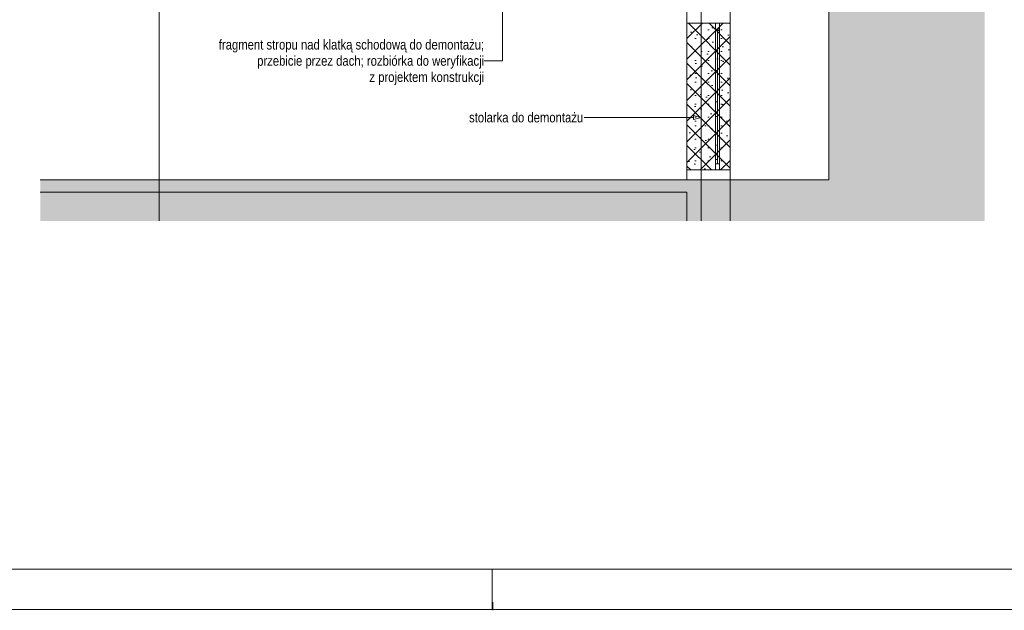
# Paper-space layout 'A-27 ROZBIÓRKI - PIĘTRO 9' of a CAD drawing. Header units: millimetres. Extents: x 0 to 540, y 0 to 297.
# Tile 4 of 6: x 302 to 422, y 0 to 72. Entities that reach past the tile are written whole.
import ezdxf
from ezdxf.xclip import XClip

# ---------------------------------------------------------------- set-up
doc = ezdxf.new("R2010")
doc.units = ezdxf.units.MM
doc.header["$MEASUREMENT"] = 0
doc.header["$XCLIPFRAME"] = 0
for name, pattern in [('ACAD_ISO03W100', [300, 120, -180]), ('DASHDOTX2', [1000, 500, -250, 0, -250]), ('PRZERYWANA_DU_A', [550, 350.0000000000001, -199.9999999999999])]:
    doc.linetypes.add(name, pattern=pattern)
doc.layers.add('0_Nr_pióra__2', color=8, linetype='Continuous', lineweight=13)
doc.layers.add('A_ściany_Nr_pióra__1', color=7, linetype='Continuous', lineweight=20)
for name, color, linetype, lineweight, true_color in [('A_Arkusz_Nr_pióra__255', 7, 'Continuous', 15, 0x242424), ('A_opis_Nr_pióra__255', 7, 'Continuous', 15, 0x242424), ('A_opis_Nr_pióra__8', 7, 'Continuous', 13, 0x4c4c4c), ('A_osie_Nr_pióra__16', 7, 'Continuous', 5, 0x0f0f0f), ('A_rozbiórki_Nr_pióra__10', 7, 'Continuous', 13, 0x4b4b4b), ('A_ściany_Nr_pióra__19', 7, 'Continuous', 5, 0x191919), ('Okna Archicada_Nr_pióra__19', 7, 'Continuous', 5, 0x191919)]:
    doc.layers.add(name, color=color, linetype=linetype, lineweight=lineweight, true_color=true_color)
doc.layers.add('A_podrys', color=7, linetype='Continuous')
doc.layers.add('A_rozbiórki', color=7, linetype='Continuous')
doc.styles.add('STYL_AUTOMATYCZNY_2', font='ARIALN.TTF')

# ---------------------------------------------------------------- blocks, each defined once
blk = doc.blocks.new('Rysunek_2_2', base_point=(-1719.849412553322, -331.6938926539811))
at = {"linetype": 'Continuous', "lineweight": 0, "true_color": 0x484848}
blk.add_hatch(color=251, dxfattribs=at).paths.add_polyline_path([(420.0157003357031, 223.089994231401), (304.9504884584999, 223.089994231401), (304.9504884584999, 211.1909406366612), (401.0156959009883, 211.1909406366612), (401.0156959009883, 52.38094436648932), (304.9504884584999, 52.38094436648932), (304.9504884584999, 47.38094045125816), (420.0157003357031, 47.38094045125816)])
at = {"layer": 'A_rozbiórki', "linetype": 'Continuous', "lineweight": 0, "true_color": 0x4b4b4b}
h = blk.add_hatch(dxfattribs=at)
h.set_pattern_fill('facing_tile_0002', color=251, style=0, pattern_type=2)
h.set_pattern_definition([(45, (-1719.849412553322, -331.6938926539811), (-1.257235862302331, 1.257235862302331), []), (135, (-1719.849412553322, -331.6938926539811), (1.257235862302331, 1.257235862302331), []), (90, (-1721.106648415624, -330.4366567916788), (-1.600200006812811, 0), [0, -1.066800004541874, 0, -1.600200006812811]), (155, (-1719.849412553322, -329.1794209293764), (0.6762737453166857, 1.450273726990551), [0, -0.7823200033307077, 0, -1.351280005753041])])
h.paths.add_polyline_path([(383.7356964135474, 71.48094144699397), (383.7356964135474, 53.58094144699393), (389.0156964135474, 53.58094144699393), (389.0156964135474, 71.48094144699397)])
at = {"layer": '0_Nr_pióra__2', "color": 8, "linetype": 'PRZERYWANA_DU_A', "lineweight": 13, "flags": 128}
for points in [[(304.9504862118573, 211.190941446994), (304.9504862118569, 52.38094144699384)], [(304.9504862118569, 52.38094144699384), (401.0156964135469, 52.38094144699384), (401.0156964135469, 211.190941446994), (304.9504862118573, 211.190941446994)]]:
    blk.add_lwpolyline(points, dxfattribs=at)
at = {"layer": 'A_opis_Nr_pióra__255', "color": 250, "linetype": 'Continuous', "lineweight": 15, "true_color": 0x242424}
for p, q in [((361.2715400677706, 81.34578480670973), (361.2715400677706, 66.87205863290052)), ((361.2715400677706, 66.87205863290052), (359.0309228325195, 66.87205863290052)), ((373.433549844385, 59.9808859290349), (371.1929326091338, 59.9808859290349)), ((384.514684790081, 59.9808859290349), (373.433549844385, 59.9808859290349)), ((384.514684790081, 59.73088551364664), (384.514684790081, 60.23088634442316)), ((385.447695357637, 59.9808859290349), (384.514684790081, 60.23088634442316)), ((385.447695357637, 59.9808859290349), (384.514684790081, 59.73088551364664))]:
    blk.add_line(p, q, dxfattribs=at)
at = {"layer": 'A_osie_Nr_pióra__16', "color": 250, "linetype": 'DASHDOTX2', "lineweight": 5, "true_color": 0x0f0f0f}
for p, q in [((319.4476978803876, 196.8389191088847), (319.4476978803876, 47.38094216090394)), ((385.4476965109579, 196.8389191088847), (385.4476965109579, 47.38094216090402))]:
    blk.add_line(p, q, dxfattribs=at)
at = {"layer": 'A_rozbiórki_Nr_pióra__10', "color": 251, "linetype": 'ACAD_ISO03W100', "lineweight": 13, "true_color": 0x4b4b4b, "flags": 128}
blk.add_lwpolyline([(383.7356964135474, 71.48094144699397), (389.0156964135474, 71.48094144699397), (389.0156964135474, 53.58094144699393), (383.7356964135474, 53.58094144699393)], close=True, dxfattribs=at)
at = {"layer": 'A_ściany_Nr_pióra__1', "color": 7, "linetype": 'Continuous', "lineweight": 20}
blk.add_line((389.0156976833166, 71.48094169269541), (383.7356966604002, 71.48094169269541), dxfattribs=at)
at = {"layer": 'A_ściany_Nr_pióra__1', "color": 7, "linetype": 'Continuous', "lineweight": 20, "flags": 128}
for points in [[(389.0156964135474, 71.48094144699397), (389.0156964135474, 79.00094144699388)], [(383.7356964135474, 75.33094144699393), (383.7356964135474, 71.48094144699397)], [(383.7356964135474, 53.58094144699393), (383.7356964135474, 52.38017403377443)], [(383.7356964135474, 53.58094144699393), (389.0156964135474, 53.58094144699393)], [(389.0156964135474, 47.38094144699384), (389.0156964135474, 53.58094144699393)], [(383.7356964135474, 52.38017403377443), (304.9504862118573, 52.38017403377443)], [(304.9504862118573, 50.88017403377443), (383.7356964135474, 50.88017403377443)], [(383.7356964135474, 50.88017403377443), (383.7356964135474, 47.38094144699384)]]:
    blk.add_lwpolyline(points, dxfattribs=at)
at = {"layer": 'A_ściany_Nr_pióra__19', "color": 250, "linetype": 'Continuous', "lineweight": 5, "true_color": 0x191919}
for p, q in [((383.7356966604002, 71.48094169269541), (383.7356966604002, 53.58094022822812)), ((389.0156976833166, 53.58094022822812), (389.0156976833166, 71.48094169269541))]:
    blk.add_line(p, q, dxfattribs=at)
at = {"layer": 'Okna Archicada_Nr_pióra__19', "color": 250, "linetype": 'Continuous', "lineweight": 5, "true_color": 0x191919}
for p, q in [((387.215696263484, 53.58094022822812), (387.215696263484, 71.48094169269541)), ((387.215696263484, 71.48094169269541), (387.7156970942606, 71.48094169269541)), ((387.7156970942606, 71.48094169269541), (387.7156970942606, 53.58094022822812)), ((387.215696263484, 70.73094044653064), (387.7156970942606, 70.73094044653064)), ((387.4656966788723, 54.3309414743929), (387.4656966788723, 70.73094044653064)), ((387.215696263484, 54.3309414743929), (387.7156970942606, 54.3309414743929)), ((387.7156970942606, 53.58094022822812), (387.215696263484, 53.58094022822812))]:
    blk.add_line(p, q, dxfattribs=at)
at = {"layer": 'A_opis_Nr_pióra__8', "color": 251, "linetype": 'Continuous', "lineweight": 13, "true_color": 0x4c4c4c, "insert": (359.0309237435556, 66.71048235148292), "char_height": 1.2, "attachment_point": 6, "line_spacing_factor": 0.9875185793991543, "style": 'STYL_AUTOMATYCZNY_2'}
blk.add_mtext('\\A1;{\\pqr;\\fArial Narrow|b0|i0|c238|p0;\\W1.000000;fragment stropu nad klatką schodową do demontażu;\\P\\pqr;\\fArial Narrow|b0|i0|c238|p0;\\W1.000000;przebicie przez dach; rozbiórka do weryfikacji \\P\\pqr;\\fArial Narrow|b0|i0|c238|p0;\\W1.000000;z projektem konstrukcji}', dxfattribs=at)
at = {"layer": 'A_opis_Nr_pióra__8', "color": 251, "linetype": 'Continuous', "lineweight": 13, "true_color": 0x4c4c4c, "insert": (357.1881315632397, 59.97730571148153), "char_height": 1.2, "attachment_point": 4, "style": 'STYL_AUTOMATYCZNY_2'}
blk.add_mtext('\\A1;{\\pql;\\fArial Narrow|b0|i0|c238|p0;\\W1.000000;stolarka do demontażu}', dxfattribs=at)

psp = doc.layouts.new('A-27 ROZBIÓRKI - PIĘTRO 9')

# ---------------------------------------------------------------- linework, layer by layer
at = {"layer": 'A_Arkusz_Nr_pióra__255', "color": 250, "linetype": 'Continuous', "lineweight": 15, "true_color": 0x242424}
for p, q in [((535.1000000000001, 4.900001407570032), (29.8998034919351, 4.900326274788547)), ((360.0000000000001, 1.109329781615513e-14), (360.0000000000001, 4.900000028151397)), ((360.1000000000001, -0.09999999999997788), (360.1000000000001, 0.900000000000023))]:
    psp.add_line(p, q, dxfattribs=at)
at = {"layer": 'A_Arkusz_Nr_pióra__255', "color": 250, "linetype": 'Continuous', "lineweight": 15, "true_color": 0x242424, "flags": 128}
psp.add_lwpolyline([(-1.040834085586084e-14, 297), (540, 297), (540, 1.109329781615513e-14), (-1.040834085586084e-14, 1.109329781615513e-14)], close=True, dxfattribs=at)

# ---------------------------------------------------------------- block references
at = {"layer": 'A_podrys', "color": 37, "linetype": 'Continuous', "lineweight": 5, "true_color": 0x656532}
ref = psp.add_blockref('Rysunek_2_2', (-1719.849412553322, -331.6938926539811), dxfattribs=at)
XClip(ref).set_block_clipping_path([(304.950486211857, 47.38094144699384), (420.0156964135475, 223.0899983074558)])

doc.saveas('drawing.dxf')
